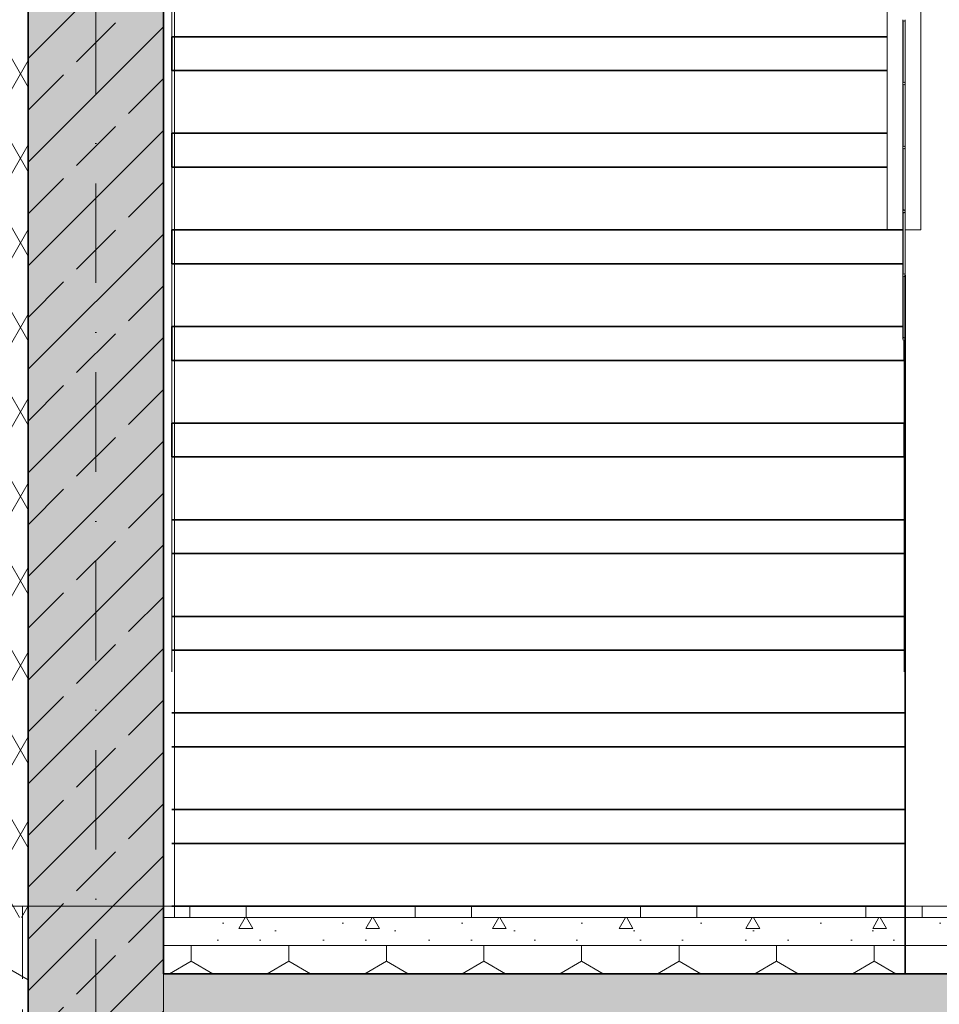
# Model space of a CAD drawing. Header units: millimetres. Extents: x -105953 to -79253, y 14617 to 35617.
# Tile 19 of 48: x -103102 to -101469, y 22274 to 24021. Entities that reach past the tile are written whole.
import ezdxf

# ---------------------------------------------------------------- set-up
doc = ezdxf.new("R2010")
doc.units = ezdxf.units.MM
doc.header["$MEASUREMENT"] = 0
for name, pattern in [('Krawędzie ukryte', [195.611112, 141.111112, -54.5]), ('Kropki i Kreski', [335.138881, 176.388884, -88.194442, 0, -70.555556]), ('Wipeout_Contour', [1000, 0, -1000])]:
    doc.linetypes.add(name, pattern=pattern)
doc.layers.add('Nowe_Konstrukcja - Schody', color=7, linetype='Continuous')
for name, color, linetype, lineweight, true_color in [('Nowe_Konstrukcja - Schody_Nr_pióra__101', 250, 'Continuous', 13, 0x333333), ('Nowe_Konstrukcja - Ściany zew_Nr_pióra__23', 7, 'Continuous', 13, 0x858585), ('Nowe_Konstrukcja - Ściany zew_Nr_pióra__87', 7, 'Continuous', 13, 0x6a6a6a)]:
    doc.layers.add(name, color=color, linetype=linetype, lineweight=lineweight, true_color=true_color)
for name, color, linetype, lineweight in [('Nowe_Konstrukcja - Schody_Nr_pióra__3', 7, 'Continuous', 13), ('Nowe_Konstrukcja - Schody_Nr_pióra__7', 7, 'Continuous', 35), ('Nowe_Konstrukcja - Stropy_Nr_pióra__21', 7, 'Continuous', 20), ('Nowe_Konstrukcja - Stropy_Nr_pióra__3', 7, 'Continuous', 13), ('Nowe_Konstrukcja - Stropy_Nr_pióra__4', 8, 'Continuous', 13), ('Nowe_Konstrukcja - Ściany zew_Nr_pióra__21', 7, 'Continuous', 20), ('Nowe_Konstrukcja - Ściany zew_Nr_pióra__3', 7, 'Continuous', 13), ('Nowe_Konstrukcja - Ściany zew_Nr_pióra__7', 7, 'Continuous', 35), ('Nowe_Osie_Nr_pióra__4', 8, 'Continuous', 13)]:
    doc.layers.add(name, color=color, linetype=linetype, lineweight=lineweight)
pattern_1 = [(45, (0, 0), (-91.92388, 91.92388), []), (45, (-45.96, 45.96), (-91.92388, 91.92388), [97.5, -32.5])]
pattern_2 = [(90, (0, 0), (-173.20508, 0), [100, -200]), (90, (-86.6, 150), (-173.20508, 0), [100, -200]), (150, (-4e-14, 100), (86.60254, 150), [100, -200]), (150, (-173.2, 100), (86.60254, 150), [100, -200]), (210, (0, 0), (-86.60254, 150), [100, -200]), (210, (-173.2, -7e-14), (-86.60254, 150), [100, -200])]

msp = doc.modelspace()

# ---------------------------------------------------------------- hatches: boundary and pattern name
at = {"layer": 'Nowe_Konstrukcja - Stropy_Nr_pióra__4', "linetype": 'Continuous', "lineweight": 13}
h = msp.add_hatch(dxfattribs=at)
h.set_pattern_fill('POSADZKA_Z_MOZAIKI_KAMIE_14', color=8, style=0, pattern_type=2)
h.set_pattern_definition([(0, (0, 0), (0, 400), [100, -300]), (0, (0, 100), (0, 400), [100, -300]), (90, (0, 0), (-400, 0), [100, -300]), (90, (100, 0), (-400, 0), [100, -300]), (0, (200, 200), (0, 400), [100, -300]), (0, (200, 300), (0, 400), [100, -300]), (90, (200, 200), (-400, 0), [100, -300]), (90, (300, 200), (-400, 0), [100, -300]), (45, (100, 100), (-200, 200), [141.42136, -141.42136]), (315, (100, 0), (200, 200), [141.42136, -141.42136])])
h.paths.add_polyline_path([(-100086.6, 22427.9), (-100086.6, 22447.9), (-102846.6, 22447.9), (-102846.6, 22427.9)])
h = msp.add_hatch(dxfattribs=at)
h.set_pattern_fill('Beton_lekki_0001', color=8, style=0, pattern_type=2)
h.set_pattern_definition([(0, (0, 0), (0, 389.7114), [24.375, -200.625]), (0, (112.5, 194.86), (0, 389.7114), [24.375, -200.625]), (60, (0, 0), (-337.5, 194.8557), [24.375, -200.625]), (60, (225, 0), (-337.5, 194.8557), [24.375, -200.625]), (120, (24.37, 0), (337.5, 194.8557), [24.375, -200.625]), (120, (249.38, 0), (337.5, 194.8557), [24.375, -200.625]), (0, (0, 37.5), (0, 75), [0, -75, 0, -112.5]), (45, (37.5, 37.5), (-53.03301, 53.03301), [0, -56.25, 0, -93.75])])
h.paths.add_polyline_path([(-100086.6, 22377.9), (-100086.6, 22427.9), (-102846.6, 22427.9), (-102846.6, 22377.9)])
h = msp.add_hatch(dxfattribs=at)
h.set_pattern_fill('Styropian_0001', color=8, style=0, pattern_type=2)
h.set_pattern_definition(pattern_2)
h.paths.add_polyline_path([(-100086.6, 22327.9), (-100086.6, 22377.9), (-102846.6, 22377.9), (-102846.6, 22327.9)])
at = {"layer": 'Nowe_Konstrukcja - Ściany zew_Nr_pióra__23', "linetype": 'Continuous', "lineweight": 13, "true_color": 0x858585}
h = msp.add_hatch(dxfattribs=at)
h.set_pattern_fill('Izolacja_miękka_0001', color=252, style=0, pattern_type=2)
h.set_pattern_definition([(60, (0, 0), (-64.951905, 37.5), []), (120, (0, 0), (64.951905, 37.5), [])])
h.paths.add_polyline_path([(-103236.6, 26027.9), (-103236.6, 22427.9), (-103086.6, 22427.9), (-103086.6, 26027.9)])
h = msp.add_hatch(dxfattribs=at)
h.set_pattern_fill('Beton_zbrojony_0001', color=252, style=0, pattern_type=2)
h.set_pattern_definition(pattern_1)
h.paths.add_polyline_path([(-103086.6, 26027.9), (-103086.6, 22448.4), (-102846.6, 22448.4), (-102846.6, 26027.9)])
h = msp.add_hatch(dxfattribs=at)
h.set_pattern_fill('Tynk_0001', color=252, style=0, pattern_type=2)
h.set_pattern_definition([(0, (0, 0), (0, 86.60254), [0, -50]), (0, (25, 43.3), (0, 86.60254), [0, -50])])
h.paths.add_polyline_path([(-102826.6, 26027.9), (-102846.6, 26027.9), (-102846.6, 22427.9), (-102826.6, 22427.9), (-102826.6, 22902), (-102836.9, 22902), (-102836.9, 23186.1), (-102826.6, 23186.1)])
h = msp.add_hatch(dxfattribs=at)
h.set_pattern_fill('Styropian_0001', color=252, style=0, pattern_type=2)
h.set_pattern_definition(pattern_2)
h.paths.add_polyline_path([(-103236.6, 18993.9), (-103086.6, 18993.9), (-103086.6, 22447.9), (-103236.6, 22447.9)])
h = msp.add_hatch(dxfattribs=at)
h.set_pattern_fill('Beton_zbrojony_0001', color=252, style=0, pattern_type=2)
h.set_pattern_definition(pattern_1)
h.paths.add_polyline_path([(-103086.6, 18993.9), (-102846.6, 18993.9), (-102846.6, 22447.9), (-103086.6, 22447.9)])

# ---------------------------------------------------------------- linework, layer by layer
at = {"layer": 'Nowe_Konstrukcja - Schody_Nr_pióra__3', "color": 7, "linetype": 'Continuous', "lineweight": 13}
for p, q in [((-102831.6, 22863.6), (-102831.6, 23245.1)), ((-101531.6, 22863.6), (-101531.6, 23245.1))]:
    msp.add_line(p, q, dxfattribs=at)
at = {"layer": 'Nowe_Konstrukcja - Schody_Nr_pióra__7', "color": 7, "linetype": 'Continuous', "lineweight": 35}
for p, q in [((-102831.6, 23245.1), (-101531.6, 23245.1)), ((-102831.6, 23133.7), (-101531.6, 23133.7)), ((-102831.6, 23133.7), (-101533.6, 23133.7)), ((-102831.6, 23073.7), (-101531.6, 23073.7)), ((-102831.6, 22962.2), (-101531.6, 22962.2)), ((-102831.6, 22962.2), (-101533.6, 22962.2)), ((-102831.6, 22902.2), (-101531.6, 22902.2)), ((-102831.6, 22790.8), (-101531.6, 22790.8)), ((-102831.6, 22790.8), (-101533.6, 22790.8)), ((-102831.6, 22730.8), (-101531.6, 22730.8)), ((-102831.6, 22619.4), (-101531.6, 22619.4)), ((-102831.6, 22619.4), (-101533.6, 22619.4)), ((-102831.6, 22559.4), (-101531.6, 22559.4)), ((-102831.6, 22447.9), (-101531.6, 22447.9)), ((-102831.6, 22447.9), (-101533.6, 22447.9))]:
    msp.add_line(p, q, dxfattribs=at)
at = {"layer": 'Nowe_Konstrukcja - Stropy_Nr_pióra__21', "color": 7, "linetype": 'Continuous', "lineweight": 20}
msp.add_line((-102846.6, 22327.9), (-100086.6, 22327.9), dxfattribs=at)
at = {"layer": 'Nowe_Konstrukcja - Stropy_Nr_pióra__3', "color": 7, "linetype": 'Continuous', "lineweight": 13}
for p, q in [((-103096.6, 22447.9), (-100086.6, 22447.9)), ((-102846.6, 22427.9), (-100086.6, 22427.9)), ((-102846.6, 22427.9), (-100086.6, 22427.9)), ((-102846.6, 22377.9), (-100086.6, 22377.9)), ((-102846.6, 22377.9), (-100086.6, 22377.9))]:
    msp.add_line(p, q, dxfattribs=at)
at = {"layer": 'Nowe_Konstrukcja - Ściany zew_Nr_pióra__21', "color": 7, "linetype": 'Continuous', "lineweight": 20}
for p, q in [((-102846.6, 25727.9), (-102846.6, 22447.9)), ((-103086.6, 22447.9), (-102846.6, 22447.9)), ((-103086.6, 18993.9), (-103086.6, 22447.9)), ((-102846.6, 18993.9), (-102846.6, 22447.9))]:
    msp.add_line(p, q, dxfattribs=at)
at = {"layer": 'Nowe_Konstrukcja - Ściany zew_Nr_pióra__21', "color": 7, "linetype": 'Krawędzie ukryte', "lineweight": 20, "flags": 128}
msp.add_lwpolyline([(-103096.6, 18993.9), (-103096.6, 22447.9)], dxfattribs=at)
at = {"layer": 'Nowe_Konstrukcja - Ściany zew_Nr_pióra__3', "color": 7, "linetype": 'Continuous', "lineweight": 13}
for p, q in [((-103236.6, 22447.9), (-103086.6, 22447.9)), ((-103048, 22447.9), (-102826.6, 22447.9))]:
    msp.add_line(p, q, dxfattribs=at)
at = {"layer": 'Nowe_Konstrukcja - Ściany zew_Nr_pióra__7', "color": 7, "linetype": 'Continuous', "lineweight": 35}
for p, q in [((-103086.6, 32497.9), (-103086.6, 22447.9)), ((-102846.6, 25727.9), (-102846.6, 22447.9)), ((-102846.6, 22327.9), (-100086.6, 22327.9))]:
    msp.add_line(p, q, dxfattribs=at)
at = {"layer": 'Nowe_Konstrukcja - Ściany zew_Nr_pióra__87', "color": 251, "linetype": 'Continuous', "lineweight": 13, "true_color": 0x6a6a6a}
msp.add_line((-102826.6, 22863.6), (-102826.6, 22447.9), dxfattribs=at)
at = {"layer": 'Nowe_Osie_Nr_pióra__4', "color": 8, "linetype": 'Kropki i Kreski', "lineweight": 13}
msp.add_line((-102966.6, 34123), (-102966.6, 15971.2), dxfattribs=at)

# ---------------------------------------------------------------- wipeouts: each hides what was drawn before it
at = {"color": 254, "linetype": 'Wipeout_Contour', "lineweight": 0, "ltscale": 1148572.340193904}
msp.add_wipeout([(-101561.6, 24684.2), (-101561.6, 23647.9), (-101533.6, 23647.9), (-101533.6, 24224.9), (-101541.2, 24226.7), (-101549.3, 24233.2), (-101554.7, 24242.9), (-101556.6, 24254.4), (-101556.6, 24667.7), (-101554.7, 24679.2), (-101551.9, 24684.2)], dxfattribs=at).dxf.layer = 'Nowe_Konstrukcja - Schody'
at = {"color": 254, "linetype": 'Wipeout_Contour', "lineweight": 0, "ltscale": 416879.600994}
msp.add_wipeout([(-101533.6, 23454.4), (-101533, 23456.1), (-101533, 23566), (-101533.6, 23567.7)], dxfattribs=at).dxf.layer = 'Nowe_Konstrukcja - Schody'

# ---------------------------------------------------------------- next in the draw order: wipeouts: each hides what was drawn before it
at = {"color": 254, "linetype": 'Wipeout_Contour', "lineweight": 0, "ltscale": 1148170.541308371}
msp.add_wipeout([(-101529.6, 24224.9), (-101529.6, 23647.9), (-101501.6, 23647.9), (-101501.6, 24684.2), (-101511.3, 24684.2), (-101508.5, 24679.2), (-101506.6, 24667.7), (-101506.6, 24254.4), (-101508.5, 24242.9), (-101513.9, 24233.2), (-101522, 24226.7)], dxfattribs=at).dxf.layer = 'Nowe_Konstrukcja - Schody'
at = {"color": 254, "linetype": 'Wipeout_Contour', "lineweight": 0, "ltscale": 524224.28179}
msp.add_wipeout([(-102831.6, 23990.8), (-102831.6, 23930.8), (-101561.6, 23930.8), (-101561.6, 23968.6), (-101561.6, 23990.8)], dxfattribs=at).dxf.layer = 'Nowe_Konstrukcja - Schody'
at = {"color": 254, "linetype": 'Wipeout_Contour', "lineweight": 0, "ltscale": 524026.629432}
msp.add_wipeout([(-101561.6, 23819.4), (-102831.6, 23819.4), (-102831.6, 23759.4), (-101561.6, 23759.4), (-101561.6, 23786.8)], dxfattribs=at).dxf.layer = 'Nowe_Konstrukcja - Schody'
at = {"color": 254, "linetype": 'Wipeout_Contour', "lineweight": 0, "ltscale": 416875.701705}
msp.add_wipeout([(-101533, 23566), (-101533, 23456.1), (-101531.6, 23456.8), (-101531.6, 23565.3)], dxfattribs=at).dxf.layer = 'Nowe_Konstrukcja - Schody'

# ---------------------------------------------------------------- next in the draw order: linework, layer by layer
at = {"layer": 'Nowe_Konstrukcja - Schody_Nr_pióra__101', "color": 250, "linetype": 'Continuous', "lineweight": 13, "true_color": 0x333333}
msp.add_line((-101501.6, 23647.9), (-101501.6, 24684.2), dxfattribs=at)

# ---------------------------------------------------------------- next in the draw order: wipeouts: each hides what was drawn before it
at = {"color": 254, "linetype": 'Wipeout_Contour', "lineweight": 0, "ltscale": 524309.433286}
msp.add_wipeout([(-102831.6, 23990.8), (-101561.6, 23990.8), (-101561.6, 23998.3), (-101561.6, 24102.2), (-102831.6, 24102.2)], dxfattribs=at).dxf.layer = 'Nowe_Konstrukcja - Schody'
at = {"color": 254, "linetype": 'Wipeout_Contour', "lineweight": 0, "ltscale": 524120.144371}
msp.add_wipeout([(-101561.6, 23930.8), (-102831.6, 23930.8), (-102831.6, 23819.4), (-101561.6, 23819.4), (-101561.6, 23855.2)], dxfattribs=at).dxf.layer = 'Nowe_Konstrukcja - Schody'
at = {"color": 254, "linetype": 'Wipeout_Contour', "lineweight": 0, "ltscale": 416870.190681}
msp.add_wipeout([(-101531.6, 23456.8), (-101530.2, 23456.1), (-101530.2, 23566), (-101531.6, 23565.3)], dxfattribs=at).dxf.layer = 'Nowe_Konstrukcja - Schody'

# ---------------------------------------------------------------- next in the draw order: linework, layer by layer
at = {"layer": 'Nowe_Konstrukcja - Schody_Nr_pióra__3', "color": 7, "linetype": 'Continuous', "lineweight": 13}
for p, q in [((-102831.6, 23990.8), (-102831.6, 24102.2)), ((-102831.6, 23819.4), (-102831.6, 23930.8))]:
    msp.add_line(p, q, dxfattribs=at)
at = {"layer": 'Nowe_Konstrukcja - Schody_Nr_pióra__7', "color": 7, "linetype": 'Continuous', "lineweight": 35}
for p, q in [((-102831.6, 23990.8), (-101561.6, 23990.8)), ((-102831.6, 23930.8), (-102831.6, 23990.8)), ((-102831.6, 23930.8), (-101561.6, 23930.8)), ((-102831.6, 23819.4), (-101561.6, 23819.4))]:
    msp.add_line(p, q, dxfattribs=at)

# ---------------------------------------------------------------- next in the draw order: wipeouts: each hides what was drawn before it
at = {"color": 254, "linetype": 'Wipeout_Contour', "lineweight": 0, "ltscale": 416982.102648}
msp.add_wipeout([(-101533.6, 23567.7), (-101533, 23569.4), (-101533, 23679.3), (-101533.6, 23681)], dxfattribs=at).dxf.layer = 'Nowe_Konstrukcja - Schody'
at = {"color": 254, "linetype": 'Wipeout_Contour', "lineweight": 0, "ltscale": 731971.145185}
msp.add_wipeout([(-102831.6, 23476.5), (-102831.6, 23416.5), (-101531.6, 23416.5), (-101531.6, 23452), (-101533, 23452.7), (-101533.6, 23454.4), (-101533.6, 23476.5)], dxfattribs=at).dxf.layer = 'Nowe_Konstrukcja - Schody'

# ---------------------------------------------------------------- next in the draw order: hatches: boundary and pattern name
at = {"layer": 'Nowe_Konstrukcja - Schody_Nr_pióra__101', "linetype": 'Continuous', "lineweight": 13, "true_color": 0x333333}
h = msp.add_hatch(dxfattribs=at)
h.set_pattern_fill('Beton_zbrojony_0001', color=250, style=0, pattern_type=2)
h.set_pattern_definition(pattern_1)
h.paths.add_polyline_path([(-101530.2, 23456.1), (-101531.6, 23456.8), (-101533, 23456.1), (-101533.6, 23454.4), (-101533, 23452.7), (-101531.6, 23452), (-101530.2, 23452.7), (-101529.6, 23454.4)])

# ---------------------------------------------------------------- next in the draw order: linework, layer by layer
at = {"layer": 'Nowe_Konstrukcja - Schody_Nr_pióra__3', "color": 7, "linetype": 'Continuous', "lineweight": 13}
for p, q in [((-101533.6, 23454.4), (-101533, 23456.1)), ((-101533, 23452.7), (-101533.6, 23454.4)), ((-101533, 23456.1), (-101531.6, 23456.8)), ((-101531.6, 23452), (-101533, 23452.7)), ((-101530.2, 23456.1), (-101531.6, 23456.8)), ((-101531.6, 23452), (-101530.2, 23452.7)), ((-101529.6, 23454.4), (-101530.2, 23456.1)), ((-101530.2, 23452.7), (-101529.6, 23454.4))]:
    msp.add_line(p, q, dxfattribs=at)

# ---------------------------------------------------------------- next in the draw order: wipeouts: each hides what was drawn before it
at = {"color": 254, "linetype": 'Wipeout_Contour', "lineweight": 0, "ltscale": 416978.204319}
msp.add_wipeout([(-101533, 23679.3), (-101533, 23569.4), (-101531.6, 23570.1), (-101531.6, 23678.6)], dxfattribs=at).dxf.layer = 'Nowe_Konstrukcja - Schody'
at = {"color": 254, "linetype": 'Wipeout_Contour', "lineweight": 0, "ltscale": 419272.38904}
msp.add_wipeout([(-102831.6, 23416.5), (-102831.6, 23305.1), (-101531.6, 23305.1), (-101531.6, 23416.5)], dxfattribs=at).dxf.layer = 'Nowe_Konstrukcja - Schody'

# ---------------------------------------------------------------- next in the draw order: linework, layer by layer
at = {"layer": 'Nowe_Konstrukcja - Schody_Nr_pióra__3', "color": 7, "linetype": 'Continuous', "lineweight": 13}
for p, q in [((-102831.6, 23305.1), (-102831.6, 23416.5)), ((-101531.6, 23305.1), (-101531.6, 23416.5))]:
    msp.add_line(p, q, dxfattribs=at)
at = {"layer": 'Nowe_Konstrukcja - Schody_Nr_pióra__7', "color": 7, "linetype": 'Continuous', "lineweight": 35}
for p, q in [((-101531.6, 23416.5), (-101531.6, 23452)), ((-102831.6, 23416.5), (-101531.6, 23416.5)), ((-102831.6, 23305.1), (-101531.6, 23305.1)), ((-102831.6, 23245.1), (-102831.6, 23305.1)), ((-102831.6, 23305.1), (-101533.6, 23305.1)), ((-101531.6, 23245.1), (-101531.6, 23305.1))]:
    msp.add_line(p, q, dxfattribs=at)

# ---------------------------------------------------------------- next in the draw order: wipeouts: each hides what was drawn before it
at = {"color": 254, "linetype": 'Wipeout_Contour', "lineweight": 0, "ltscale": 416972.69465}
msp.add_wipeout([(-101531.6, 23570.1), (-101530.2, 23569.4), (-101530.2, 23679.3), (-101531.6, 23678.6)], dxfattribs=at).dxf.layer = 'Nowe_Konstrukcja - Schody'

# ---------------------------------------------------------------- next in the draw order: wipeouts: each hides what was drawn before it
at = {"color": 254, "linetype": 'Wipeout_Contour', "lineweight": 0, "ltscale": 417085.071844}
msp.add_wipeout([(-101533.6, 23681), (-101533, 23682.7), (-101533, 23792.7), (-101533.6, 23794.4)], dxfattribs=at).dxf.layer = 'Nowe_Konstrukcja - Schody'
at = {"color": 254, "linetype": 'Wipeout_Contour', "lineweight": 0, "ltscale": 419506.69133}
msp.add_wipeout([(-102831.6, 23647.9), (-102831.6, 23587.9), (-101533.6, 23587.9), (-101533.6, 23647.9)], dxfattribs=at).dxf.layer = 'Nowe_Konstrukcja - Schody'

# ---------------------------------------------------------------- next in the draw order: linework, layer by layer
at = {"layer": 'Nowe_Konstrukcja - Schody_Nr_pióra__101', "color": 250, "linetype": 'Continuous', "lineweight": 13, "true_color": 0x333333}
msp.add_line((-101529.6, 23647.9), (-101501.6, 23647.9), dxfattribs=at)

# ---------------------------------------------------------------- next in the draw order: wipeouts: each hides what was drawn before it
at = {"color": 254, "linetype": 'Wipeout_Contour', "lineweight": 0, "ltscale": 417081.174479}
msp.add_wipeout([(-101533, 23792.7), (-101533, 23682.7), (-101531.6, 23683.4), (-101531.6, 23792)], dxfattribs=at).dxf.layer = 'Nowe_Konstrukcja - Schody'
at = {"color": 254, "linetype": 'Wipeout_Contour', "lineweight": 0, "ltscale": 419638.612199}
msp.add_wipeout([(-102831.6, 23759.4), (-102831.6, 23647.9), (-101561.6, 23647.9), (-101561.6, 23759.4)], dxfattribs=at).dxf.layer = 'Nowe_Konstrukcja - Schody'
at = {"color": 254, "linetype": 'Wipeout_Contour', "lineweight": 0, "ltscale": 419429.650448}
msp.add_wipeout([(-102831.6, 23587.9), (-102831.6, 23476.5), (-101533.6, 23476.5), (-101533.6, 23587.9)], dxfattribs=at).dxf.layer = 'Nowe_Konstrukcja - Schody'

# ---------------------------------------------------------------- next in the draw order: hatches: boundary and pattern name
at = {"layer": 'Nowe_Konstrukcja - Schody_Nr_pióra__101', "linetype": 'Continuous', "lineweight": 13, "true_color": 0x333333}
h = msp.add_hatch(dxfattribs=at)
h.set_pattern_fill('Beton_zbrojony_0001', color=250, style=0, pattern_type=2)
h.set_pattern_definition(pattern_1)
h.paths.add_polyline_path([(-101530.2, 23569.4), (-101531.6, 23570.1), (-101533, 23569.4), (-101533.6, 23567.7), (-101533, 23566), (-101531.6, 23565.3), (-101530.2, 23566), (-101529.6, 23567.7)])

# ---------------------------------------------------------------- next in the draw order: linework, layer by layer
at = {"layer": 'Nowe_Konstrukcja - Schody_Nr_pióra__101', "color": 250, "linetype": 'Continuous', "lineweight": 13, "true_color": 0x333333}
for p, q in [((-101561.6, 23647.9), (-101561.6, 24684.2)), ((-101533.6, 23454.4), (-101533.6, 23567.7))]:
    msp.add_line(p, q, dxfattribs=at)
at = {"layer": 'Nowe_Konstrukcja - Schody_Nr_pióra__3', "color": 7, "linetype": 'Continuous', "lineweight": 13}
for p, q in [((-102831.6, 23647.9), (-102831.6, 23759.4)), ((-102831.6, 23476.5), (-102831.6, 23587.9)), ((-101533, 23569.4), (-101531.6, 23570.1)), ((-101530.2, 23569.4), (-101531.6, 23570.1)), ((-101533.6, 23567.7), (-101533, 23569.4)), ((-101533, 23566), (-101533.6, 23567.7)), ((-101531.6, 23565.3), (-101533, 23566)), ((-101531.6, 23565.3), (-101530.2, 23566)), ((-101529.6, 23567.7), (-101530.2, 23569.4)), ((-101530.2, 23566), (-101529.6, 23567.7))]:
    msp.add_line(p, q, dxfattribs=at)
at = {"layer": 'Nowe_Konstrukcja - Schody_Nr_pióra__7', "color": 7, "linetype": 'Continuous', "lineweight": 35}
for p, q in [((-102831.6, 23759.4), (-102831.6, 23819.4)), ((-102831.6, 23759.4), (-101561.6, 23759.4)), ((-102831.6, 23647.9), (-101533.6, 23647.9)), ((-102831.6, 23587.9), (-102831.6, 23647.9)), ((-102831.6, 23587.9), (-101533.6, 23587.9)), ((-101529.6, 22327.9), (-101529.6, 23567.7)), ((-102831.6, 23476.5), (-101533.6, 23476.5)), ((-102831.6, 23416.5), (-102831.6, 23476.5))]:
    msp.add_line(p, q, dxfattribs=at)
at = {"layer": 'Nowe_Konstrukcja - Ściany zew_Nr_pióra__21', "color": 7, "linetype": 'Continuous', "lineweight": 20}
msp.add_line((-102826.6, 25727.9), (-102826.6, 22427.9), dxfattribs=at)

# ---------------------------------------------------------------- next in the draw order: wipeouts: each hides what was drawn before it
at = {"color": 254, "linetype": 'Wipeout_Contour', "lineweight": 0, "ltscale": 417075.666169}
msp.add_wipeout([(-101531.6, 23683.4), (-101530.2, 23682.7), (-101530.2, 23792.7), (-101531.6, 23792)], dxfattribs=at).dxf.layer = 'Nowe_Konstrukcja - Schody'

# ---------------------------------------------------------------- next in the draw order: hatches: boundary and pattern name
at = {"layer": 'Nowe_Konstrukcja - Schody_Nr_pióra__101', "linetype": 'Continuous', "lineweight": 13, "true_color": 0x333333}
h = msp.add_hatch(dxfattribs=at)
h.set_pattern_fill('Beton_zbrojony_0001', color=250, style=0, pattern_type=2)
h.set_pattern_definition(pattern_1)
h.paths.add_polyline_path([(-101530.2, 23682.7), (-101531.6, 23683.4), (-101533, 23682.7), (-101533.6, 23681), (-101533, 23679.3), (-101531.6, 23678.6), (-101530.2, 23679.3), (-101529.6, 23681)])

# ---------------------------------------------------------------- next in the draw order: linework, layer by layer
at = {"layer": 'Nowe_Konstrukcja - Schody_Nr_pióra__101', "color": 250, "linetype": 'Continuous', "lineweight": 13, "true_color": 0x333333}
for p, q in [((-101533.6, 23567.7), (-101533.6, 23681)), ((-101529.6, 23567.7), (-101529.6, 23681))]:
    msp.add_line(p, q, dxfattribs=at)
at = {"layer": 'Nowe_Konstrukcja - Schody_Nr_pióra__3', "color": 7, "linetype": 'Continuous', "lineweight": 13}
for p, q in [((-101533.6, 23681), (-101533, 23682.7)), ((-101533, 23679.3), (-101533.6, 23681)), ((-101533, 23682.7), (-101531.6, 23683.4)), ((-101531.6, 23678.6), (-101533, 23679.3)), ((-101530.2, 23682.7), (-101531.6, 23683.4)), ((-101531.6, 23678.6), (-101530.2, 23679.3)), ((-101529.6, 23681), (-101530.2, 23682.7)), ((-101530.2, 23679.3), (-101529.6, 23681))]:
    msp.add_line(p, q, dxfattribs=at)

# ---------------------------------------------------------------- next in the draw order: wipeouts: each hides what was drawn before it
at = {"color": 254, "linetype": 'Wipeout_Contour', "lineweight": 0, "ltscale": 417188.508235}
msp.add_wipeout([(-101533.6, 23794.4), (-101533, 23796.1), (-101533, 23906), (-101533.6, 23907.7)], dxfattribs=at).dxf.layer = 'Nowe_Konstrukcja - Schody'

# ---------------------------------------------------------------- next in the draw order: wipeouts: each hides what was drawn before it
at = {"color": 254, "linetype": 'Wipeout_Contour', "lineweight": 0, "ltscale": 417184.611837}
msp.add_wipeout([(-101533, 23906), (-101533, 23796.1), (-101531.6, 23796.8), (-101531.6, 23905.3)], dxfattribs=at).dxf.layer = 'Nowe_Konstrukcja - Schody'

# ---------------------------------------------------------------- next in the draw order: wipeouts: each hides what was drawn before it
at = {"color": 254, "linetype": 'Wipeout_Contour', "lineweight": 0, "ltscale": 417179.104894}
msp.add_wipeout([(-101531.6, 23796.8), (-101530.2, 23796.1), (-101530.2, 23906), (-101531.6, 23905.3)], dxfattribs=at).dxf.layer = 'Nowe_Konstrukcja - Schody'

# ---------------------------------------------------------------- next in the draw order: hatches: boundary and pattern name
at = {"layer": 'Nowe_Konstrukcja - Schody_Nr_pióra__101', "linetype": 'Continuous', "lineweight": 13, "true_color": 0x333333}
h = msp.add_hatch(dxfattribs=at)
h.set_pattern_fill('Beton_zbrojony_0001', color=250, style=0, pattern_type=2)
h.set_pattern_definition(pattern_1)
h.paths.add_polyline_path([(-101530.2, 23796.1), (-101531.6, 23796.8), (-101533, 23796.1), (-101533.6, 23794.4), (-101533, 23792.7), (-101531.6, 23792), (-101530.2, 23792.7), (-101529.6, 23794.4)])

# ---------------------------------------------------------------- next in the draw order: linework, layer by layer
at = {"layer": 'Nowe_Konstrukcja - Schody_Nr_pióra__101', "color": 250, "linetype": 'Continuous', "lineweight": 13, "true_color": 0x333333}
for p, q in [((-101533.6, 23681), (-101533.6, 23794.4)), ((-101529.6, 23681), (-101529.6, 23794.4))]:
    msp.add_line(p, q, dxfattribs=at)
at = {"layer": 'Nowe_Konstrukcja - Schody_Nr_pióra__3', "color": 7, "linetype": 'Continuous', "lineweight": 13}
for p, q in [((-101533.6, 23794.4), (-101533, 23796.1)), ((-101533, 23792.7), (-101533.6, 23794.4)), ((-101533, 23796.1), (-101531.6, 23796.8)), ((-101531.6, 23792), (-101533, 23792.7)), ((-101530.2, 23796.1), (-101531.6, 23796.8)), ((-101531.6, 23792), (-101530.2, 23792.7)), ((-101529.6, 23794.4), (-101530.2, 23796.1)), ((-101530.2, 23792.7), (-101529.6, 23794.4))]:
    msp.add_line(p, q, dxfattribs=at)

# ---------------------------------------------------------------- next in the draw order: wipeouts: each hides what was drawn before it
at = {"color": 254, "linetype": 'Wipeout_Contour', "lineweight": 0, "ltscale": 417292.411474}
msp.add_wipeout([(-101533.6, 23907.7), (-101533, 23909.4), (-101533, 24019.3), (-101533.6, 24021)], dxfattribs=at).dxf.layer = 'Nowe_Konstrukcja - Schody'

# ---------------------------------------------------------------- next in the draw order: wipeouts: each hides what was drawn before it
at = {"color": 254, "linetype": 'Wipeout_Contour', "lineweight": 0, "ltscale": 417288.516048}
msp.add_wipeout([(-101533, 24019.3), (-101533, 23909.4), (-101531.6, 23910.1), (-101531.6, 24018.6)], dxfattribs=at).dxf.layer = 'Nowe_Konstrukcja - Schody'

# ---------------------------------------------------------------- next in the draw order: wipeouts: each hides what was drawn before it
at = {"color": 254, "linetype": 'Wipeout_Contour', "lineweight": 0, "ltscale": 417283.010476}
msp.add_wipeout([(-101531.6, 23910.1), (-101530.2, 23909.4), (-101530.2, 24019.3), (-101531.6, 24018.6)], dxfattribs=at).dxf.layer = 'Nowe_Konstrukcja - Schody'

# ---------------------------------------------------------------- next in the draw order: hatches: boundary and pattern name
at = {"layer": 'Nowe_Konstrukcja - Schody_Nr_pióra__101', "linetype": 'Continuous', "lineweight": 13, "true_color": 0x333333}
h = msp.add_hatch(dxfattribs=at)
h.set_pattern_fill('Beton_zbrojony_0001', color=250, style=0, pattern_type=2)
h.set_pattern_definition(pattern_1)
h.paths.add_polyline_path([(-101530.2, 24022.7), (-101531.6, 24023.4), (-101533, 24022.7), (-101533.6, 24021), (-101533, 24019.3), (-101531.6, 24018.6), (-101530.2, 24019.3), (-101529.6, 24021)])
h = msp.add_hatch(dxfattribs=at)
h.set_pattern_fill('Beton_zbrojony_0001', color=250, style=0, pattern_type=2)
h.set_pattern_definition(pattern_1)
h.paths.add_polyline_path([(-101530.2, 23909.4), (-101531.6, 23910.1), (-101533, 23909.4), (-101533.6, 23907.7), (-101533, 23906), (-101531.6, 23905.3), (-101530.2, 23906), (-101529.6, 23907.7)])
at = {"layer": 'Nowe_Konstrukcja - Ściany zew_Nr_pióra__23', "linetype": 'Continuous', "lineweight": 13, "true_color": 0x858585}
h = msp.add_hatch(dxfattribs=at)
h.set_pattern_fill('Beton_zbrojony_0001', color=252, style=0, pattern_type=2)
h.set_pattern_definition(pattern_1)
h.paths.add_polyline_path([(-103086.6, 32727.9), (-103086.6, 18993.9), (-102846.6, 18993.9), (-102846.6, 22127.9), (-100086.6, 22127.9), (-100086.6, 18993.9), (-99846.6, 18993.9), (-99846.6, 32927.9), (-100086.6, 32927.9), (-100086.6, 29527.9), (-102846.6, 29527.9), (-102846.6, 32727.9), (-102846.6, 32927.9), (-103086.6, 32927.9)])
h.paths.add_polyline_path([(-102846.6, 25927.9), (-102846.6, 29327.9), (-100086.6, 29327.9), (-100086.6, 26047.9), (-100086.6, 25927.9)], flags=0)
h.paths.add_polyline_path([(-102846.6, 22327.9), (-102846.6, 25727.9), (-100086.6, 25727.9), (-100086.6, 25587.9), (-100086.6, 25567.9), (-100086.6, 25547.9), (-100086.6, 22447.9), (-100086.6, 22327.9)], flags=0)

# ---------------------------------------------------------------- next in the draw order: linework, layer by layer
at = {"layer": 'Nowe_Konstrukcja - Schody_Nr_pióra__101', "color": 250, "linetype": 'Continuous', "lineweight": 13, "true_color": 0x333333}
for p, q in [((-101533.6, 23907.7), (-101533.6, 24021)), ((-101529.6, 23907.7), (-101529.6, 24021)), ((-101533.6, 23794.4), (-101533.6, 23907.7)), ((-101529.6, 23794.4), (-101529.6, 23907.7))]:
    msp.add_line(p, q, dxfattribs=at)
at = {"layer": 'Nowe_Konstrukcja - Schody_Nr_pióra__3', "color": 7, "linetype": 'Continuous', "lineweight": 13}
for p, q in [((-101533, 24019.3), (-101533.6, 24021)), ((-101531.6, 24018.6), (-101533, 24019.3)), ((-101531.6, 24018.6), (-101530.2, 24019.3)), ((-101530.2, 24019.3), (-101529.6, 24021)), ((-101533.6, 23907.7), (-101533, 23909.4)), ((-101533, 23906), (-101533.6, 23907.7)), ((-101533, 23909.4), (-101531.6, 23910.1)), ((-101531.6, 23905.3), (-101533, 23906)), ((-101530.2, 23909.4), (-101531.6, 23910.1)), ((-101531.6, 23905.3), (-101530.2, 23906)), ((-101529.6, 23907.7), (-101530.2, 23909.4)), ((-101530.2, 23906), (-101529.6, 23907.7))]:
    msp.add_line(p, q, dxfattribs=at)
at = {"layer": 'Nowe_Konstrukcja - Ściany zew_Nr_pióra__7', "color": 7, "linetype": 'Continuous', "lineweight": 35, "flags": 128}
for points in [[(-103086.6, 32727.9), (-103086.6, 18993.9), (-102846.6, 18993.9), (-102846.6, 22127.9), (-100086.6, 22127.9), (-100086.6, 18993.9), (-99846.6, 18993.9), (-99846.6, 32927.9), (-100086.6, 32927.9), (-100086.6, 29527.9), (-102846.6, 29527.9), (-102846.6, 32727.9), (-102846.6, 32927.9), (-103086.6, 32927.9)], [(-102846.6, 22327.9), (-102846.6, 25727.9), (-100086.6, 25727.9), (-100086.6, 25587.9), (-100086.6, 25567.9), (-100086.6, 25547.9), (-100086.6, 22447.9), (-100086.6, 22327.9)]]:
    msp.add_lwpolyline(points, close=True, dxfattribs=at)

doc.saveas('drawing.dxf')
